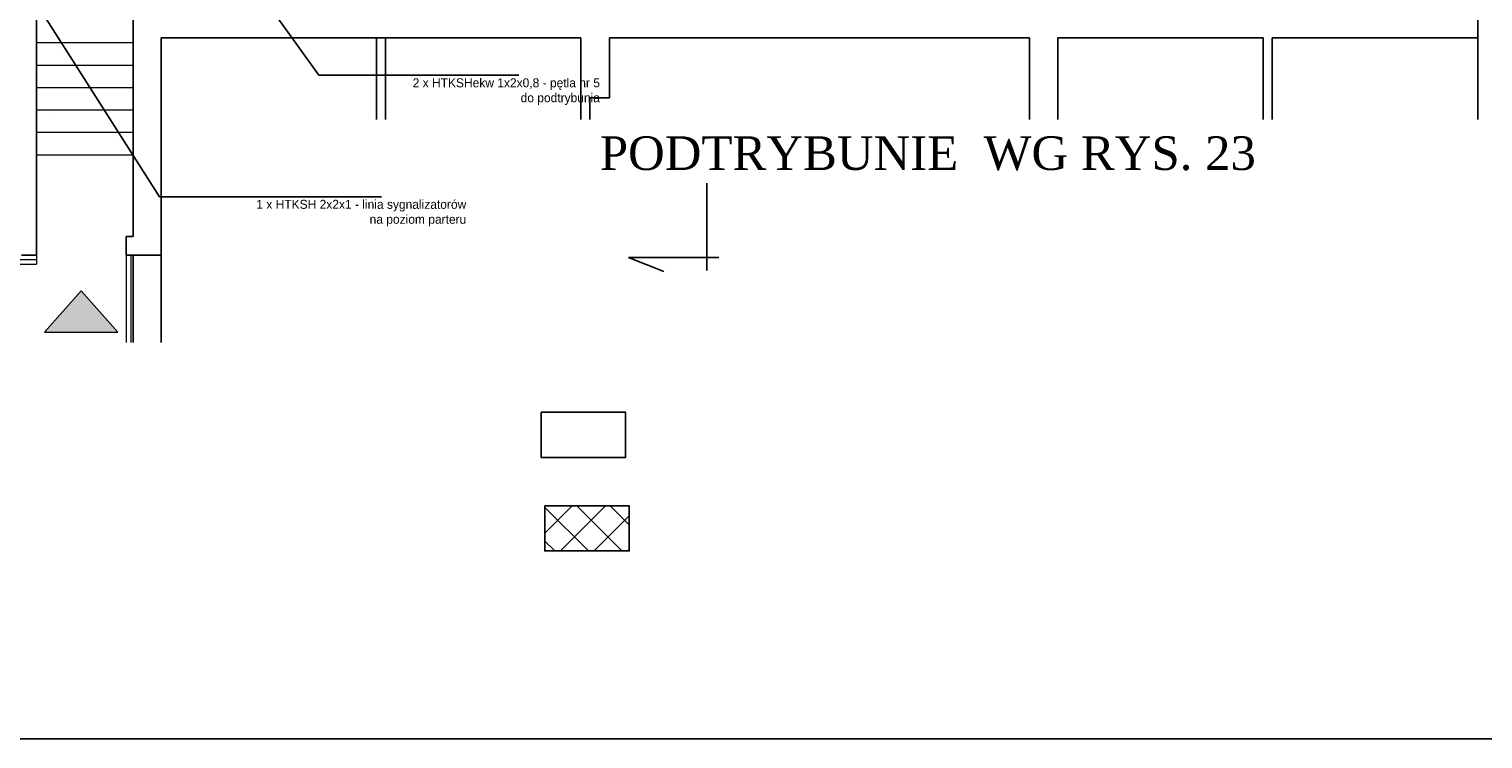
# Model space of a CAD drawing. Header units: millimetres. Extents: x -26513 to 76799, y 0 to 112149.
# Tile 19 of 98: x -9614 to -7668, y 91989 to 92938. Entities that reach past the tile are written whole.
import ezdxf
from ezdxf import colors
from ezdxf.entities.mleader import LeaderData, LeaderLine
from ezdxf.math import Vec2, Vec3

# ---------------------------------------------------------------- set-up
doc = ezdxf.new("R2010")
doc.units = ezdxf.units.MM
doc.header["$LTSCALE"] = 2
doc.layers.add('istn.śiany', color=2, linetype='Continuous')
doc.layers.add('nazwy pomieszczeń', color=7, linetype='Continuous')
for name, color, linetype, lineweight in [('ocieplenie', 5, 'BATTING', 5), ('SCHODY', 54, 'Continuous', 15), ('wentylacja', 4, 'Continuous', 9), ('widok', 3, 'Continuous', 13)]:
    doc.layers.add(name, color=color, linetype=linetype, lineweight=lineweight)
doc.linetypes.add('BATTING', pattern='A,0.0001,-0.1,[134,ltypeshp.shx,S=0.1,R=0,X=-0.1,Y=0],-0.2,[134,ltypeshp.shx,S=0.1,R=180,X=0.1,Y=0],-0.1', length=0.4001)

msp = doc.modelspace()

# ---------------------------------------------------------------- hatches: boundary and pattern name
at = {"layer": 'wentylacja'}
h = msp.add_hatch(dxfattribs=at)
h.set_pattern_fill('ANSI37', color=256, scale=10, style=0)
h.set_pattern_definition([(45, (-28011.733, -148.22), (-22.45064, 22.45064), []), (135, (-28011.733, -148.22), (-22.45064, -22.45064), [])])
h.paths.add_polyline_path([(-8923.4, 92300.4), (-8923.4, 92240), (-8810.5, 92240), (-8810.5, 92300.4)])
at = {"layer": 'widok'}
msp.add_hatch(color=256, dxfattribs=at).paths.add_polyline_path([(-9543.9, 92532.8), (-9593, 92532.8), (-9543.9, 92588.2), (-9494.7, 92532.8)])

# ---------------------------------------------------------------- linework, layer by layer
at = {"layer": 'Defpoints'}
msp.add_lwpolyline([(-13301, 96188.5), (-6520.1, 96188.5), (-6520.1, 91988.5), (-13301, 91988.5)], close=True, dxfattribs=at)
at = {"layer": 'istn.śiany'}
for p, q in [((-7675, 93226.5), (-7675, 92817.5)), ((-9603.6, 93078), (-9603.6, 92636)), ((-9474.2, 92950.5), (-9474.2, 92661)), ((-9437, 92926.5), (-8875, 92926.5)), ((-9437, 92926.5), (-9437, 92519.2)), ((-9148.5, 92926.5), (-9148.5, 92817.5)), ((-9136.5, 92926.5), (-9136.5, 92817.5)), ((-8875, 92926.5), (-8875, 92817.5)), ((-8837, 92926.5), (-8380, 92926.5)), ((-8837, 92926.5), (-8837, 92846.5)), ((-8380, 92926.5), (-8275, 92926.5)), ((-8275, 92926.5), (-8275, 92817.5)), ((-8237, 92926.5), (-8093.5, 92926.5)), ((-8237, 92926.5), (-8237, 92817.5)), ((-8093.5, 92926.5), (-7962, 92926.5)), ((-7962, 92926.5), (-7962, 92817.5)), ((-7950, 92926.5), (-7950, 92817.5)), ((-7950, 92926.5), (-7675, 92926.5)), ((-8863, 92846.5), (-8837, 92846.5)), ((-8863, 92846.5), (-8863, 92817.5)), ((-9585.5, 92817), (-9585.5, 92816.9)), ((-8706.7, 92615.5), (-8706.7, 92732.3)), ((-9483.6, 92661), (-9474.2, 92661)), ((-9483.6, 92661), (-9483.6, 92636)), ((-9603.6, 92636), (-9623.5, 92636)), ((-9483.6, 92636), (-9437, 92636)), ((-9474.2, 92636), (-9474.2, 92519.2)), ((-8811.2, 92632.6), (-8763.9, 92614.2)), ((-8811.2, 92632.6), (-8690.7, 92632.6))]:
    msp.add_line(p, q, dxfattribs=at)
for points in [[(-8928.2, 92425.6), (-8815.3, 92425.6), (-8815.3, 92365.2), (-8928.2, 92365.2)], [(-8923.4, 92300.4), (-8810.5, 92300.4), (-8810.5, 92240), (-8923.4, 92240)]]:
    msp.add_lwpolyline(points, close=True, dxfattribs=at)
at = {"layer": 'ocieplenie'}
for p, q in [((-9629.5, 92630), (-9603.6, 92630)), ((-9477.6, 92636), (-9477.6, 92519.2))]:
    msp.add_line(p, q, dxfattribs=at)
at = {"layer": 'ocieplenie', "linetype": 'Continuous'}
for p, q in [((-9603.6, 92636), (-9603.6, 92624)), ((-9483.6, 92636), (-9483.6, 92519.2)), ((-9635.5, 92624), (-9603.6, 92624))]:
    msp.add_line(p, q, dxfattribs=at)
at = {"layer": 'SCHODY'}
for p, q in [((-9603.6, 92920.3), (-9474.2, 92920.3)), ((-9603.6, 92890.3), (-9474.2, 92890.3)), ((-9603.6, 92860.3), (-9474.2, 92860.3)), ((-9603.6, 92830.3), (-9474.2, 92830.3)), ((-9603.6, 92800.3), (-9474.2, 92800.3)), ((-9603.6, 92770.3), (-9474.2, 92770.3))]:
    msp.add_line(p, q, dxfattribs=at)
at = {"layer": 'widok'}
msp.add_lwpolyline([(-9494.7, 92532.8), (-9543.9, 92588.2), (-9593, 92532.8), (-9494.7, 92532.8)], dxfattribs=at)

# ---------------------------------------------------------------- texts
at = {"layer": 'nazwy pomieszczeń', "insert": (-8849.8, 92794.9), "char_height": 15, "width": 1473.416, "attachment_point": 1}
msp.add_mtext('{\\fTimes New Roman|b0|i0|c238|p18;\\H3x;PODTRYBUNIE  WG RYS. 23 }', dxfattribs=at)

# ---------------------------------------------------------------- leaders
at = {"ltscale": 5}
ml = msp.add_multileader_mtext('Standard', dxfattribs=at)
ml.set_content('\\P1 x HTKSH 2x2x1 - linia sygnalizatorów\\P na poziom parteru', color=256)
ml.set_leader_properties()
ml.build(insert=Vec2(0, 0))
ml.multileader.update_dxf_attribs({"text_left_attachment_type": 6, "text_right_attachment_type": 5, "dogleg_length": 0.36, "arrow_head_size": 20})
ctx = ml.context
ctx.base_point, ctx.char_height, ctx.arrow_head_size, ctx.plane_origin = Vec3(-9438.5, 92713.9), 12, 20, Vec3(-10023.5, 93631.6)
ctx.left_attachment, ctx.right_attachment, ctx.text_align_type = 6, 5, 2
notes = []
notes.append((ctx, [(0, (1, 1, 0), (-9438.9, 92713.9), (1, 0), 0.36, [(0, [(-10023.5, 93631.6)], 0, [])])]))
ctx.mtext.insert, ctx.mtext.alignment, ctx.mtext.flow_direction = Vec3(-9028.5, 92729.9), 3, 5
ml = msp.add_multileader_mtext('Standard', dxfattribs=at)
ml.set_content('\\P2 x HTKSHekw 1x2x0,8 - pętla nr 5\\Pdo podtrybunia', color=256)
ml.set_leader_properties()
ml.build(insert=Vec2(0, 0))
ml.multileader.update_dxf_attribs({"text_left_attachment_type": 6, "text_right_attachment_type": 5, "dogleg_length": 0.36, "arrow_head_size": 20})
ctx = ml.context
ctx.base_point, ctx.char_height, ctx.arrow_head_size, ctx.plane_origin = Vec3(-9225.6, 92876.5), 12, 20, Vec3(-9442.7, 93179.4)
ctx.left_attachment, ctx.right_attachment, ctx.text_align_type = 6, 5, 2
notes.append((ctx, [(0, (1, 1, 0), (-9226, 92876.5), (1, 0), 0.36, [(0, [(-9442.7, 93179.4)], 0, [])])]))
ctx.mtext.insert, ctx.mtext.alignment, ctx.mtext.flow_direction = Vec3(-8849.6, 92892.5), 3, 5
for ctx, leaders in notes:
    for number, flags, end, landing, length, lines in leaders:
        leader = LeaderData()
        leader.index, (leader.has_last_leader_line, leader.has_dogleg_vector, leader.attachment_direction) = number, flags
        leader.last_leader_point, leader.dogleg_vector, leader.dogleg_length = Vec3(end), Vec3(landing), length
        for number, points, colour, breaks in lines:
            line = LeaderLine()
            line.index, line.vertices, line.color, line.breaks = number, Vec3.list(points), colors.encode_raw_color(colour), breaks
            leader.lines.append(line)
        ctx.leaders.append(leader)

doc.saveas('drawing.dxf')
